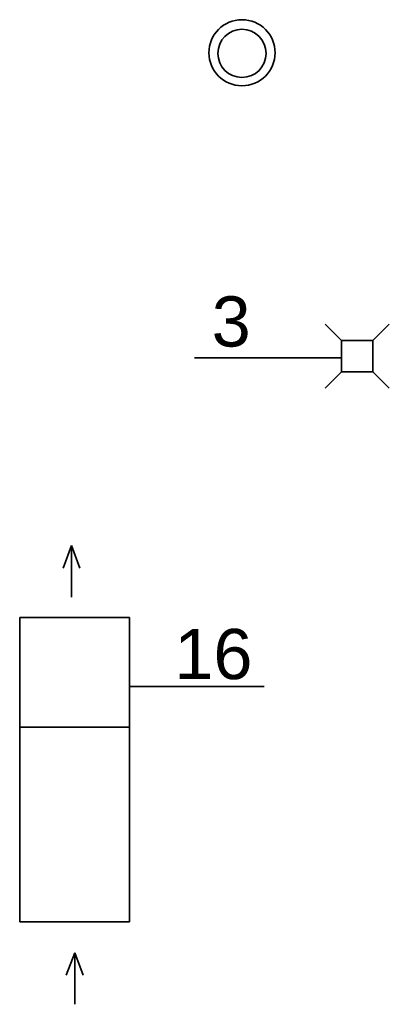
# Model space of a CAD drawing. Header units: millimetres. Extents: x 0 to 40783, y -13117 to 35556.
# Tile 87 of 98: x 36031 to 36148, y 14700 to 15014. Entities that reach past the tile are written whole.
import ezdxf

# ---------------------------------------------------------------- set-up
doc = ezdxf.new("R2010")
doc.units = ezdxf.units.MM
for name, color, linetype, lineweight in [('IS_CO powrót', 5, 'Continuous', 35), ('IS_gaz', 40, 'Continuous', 35), ('IS_kotłownia', 7, 'Continuous', 35)]:
    doc.layers.add(name, color=color, linetype=linetype, lineweight=lineweight)
doc.styles.get("Standard").update_dxf_attribs({"font": 'Arial.ttf'})

msp = doc.modelspace()

# ---------------------------------------------------------------- linework, layer by layer
at = {"layer": 'IS_CO powrót', "color": 0}
for p, q in [((36047.18, 14846.53, -23.76), (36047.18, 14830.09, -23.76)), ((36030.67, 14823.63), (36030.67, 14788.63)), ((36065.67, 14823.63), (36030.67, 14823.63)), ((36065.67, 14788.63), (36065.67, 14823.63)), ((36030.67, 14793.27), (36030.67, 14726.52)), ((36030.67, 14788.63), (36065.67, 14788.63)), ((36065.67, 14726.52), (36065.67, 14788.63)), ((36030.67, 14726.52), (36065.67, 14726.52)), ((36048.17, 14716.71), (36048.17, 14700.27))]:
    msp.add_line(p, q, dxfattribs=at)
at = {"layer": 'IS_CO powrót', "color": 0, "elevation": -23.76}
for points in [[(36047.18, 14846.53), (36044.51, 14839.38)], [(36047.18, 14846.53), (36049.84, 14839.38)]]:
    msp.add_lwpolyline(points, dxfattribs=at)
at = {"layer": 'IS_CO powrót', "color": 0}
for points in [[(36048.17, 14716.71), (36045.5, 14709.56)], [(36048.17, 14716.71), (36050.84, 14709.56)]]:
    msp.add_lwpolyline(points, dxfattribs=at)
at = {"layer": 'IS_gaz', "color": 0}
for p, q in [((36086.3, 14906.38, -0.84), (36133.15, 14906.38, -23.76)), ((36065.67, 14801.62), (36108.51, 14801.62, -0.84))]:
    msp.add_line(p, q, dxfattribs=at)
at = {"layer": 'IS_gaz', "color": 34}
for centre, radius in [((36101.44, 15003.7, -23.76), 10.53), ((36101.44, 15003.48, -23.76), 7.68)]:
    msp.add_circle(centre, radius, dxfattribs=at)
at = {"layer": 'IS_kotłownia', "color": 0}
for p, q in [((36133.15, 14911.93, -23.76), (36127.96, 14917.12, -23.76)), ((36143.15, 14911.93, -23.76), (36148.34, 14917.12, -23.76)), ((36133.15, 14911.93, -23.76), (36143.15, 14911.93, -23.76)), ((36133.15, 14901.93, -23.76), (36133.15, 14911.93, -23.76)), ((36143.15, 14911.93, -23.76), (36143.15, 14901.93, -23.76)), ((36143.15, 14908.2, -23.76), (36143.15, 14901.93, -23.76)), ((36133.15, 14901.93, -23.76), (36127.96, 14896.73, -23.76)), ((36143.15, 14901.93, -23.76), (36133.15, 14901.93, -23.76)), ((36143.15, 14901.93, -23.76), (36148.34, 14896.73, -23.76))]:
    msp.add_line(p, q, dxfattribs=at)

# ---------------------------------------------------------------- texts
at = {"layer": 'IS_gaz', "color": 0, "char_height": 16, "width": 79.3856, "attachment_point": 1}
for s, insert in [('3', (36091.79, 14926.01, -23.76)), ('16', (36079.91, 14819.96, -23.76))]:
    msp.add_mtext(s, dxfattribs=dict(at, insert=insert))

doc.saveas('drawing.dxf')
